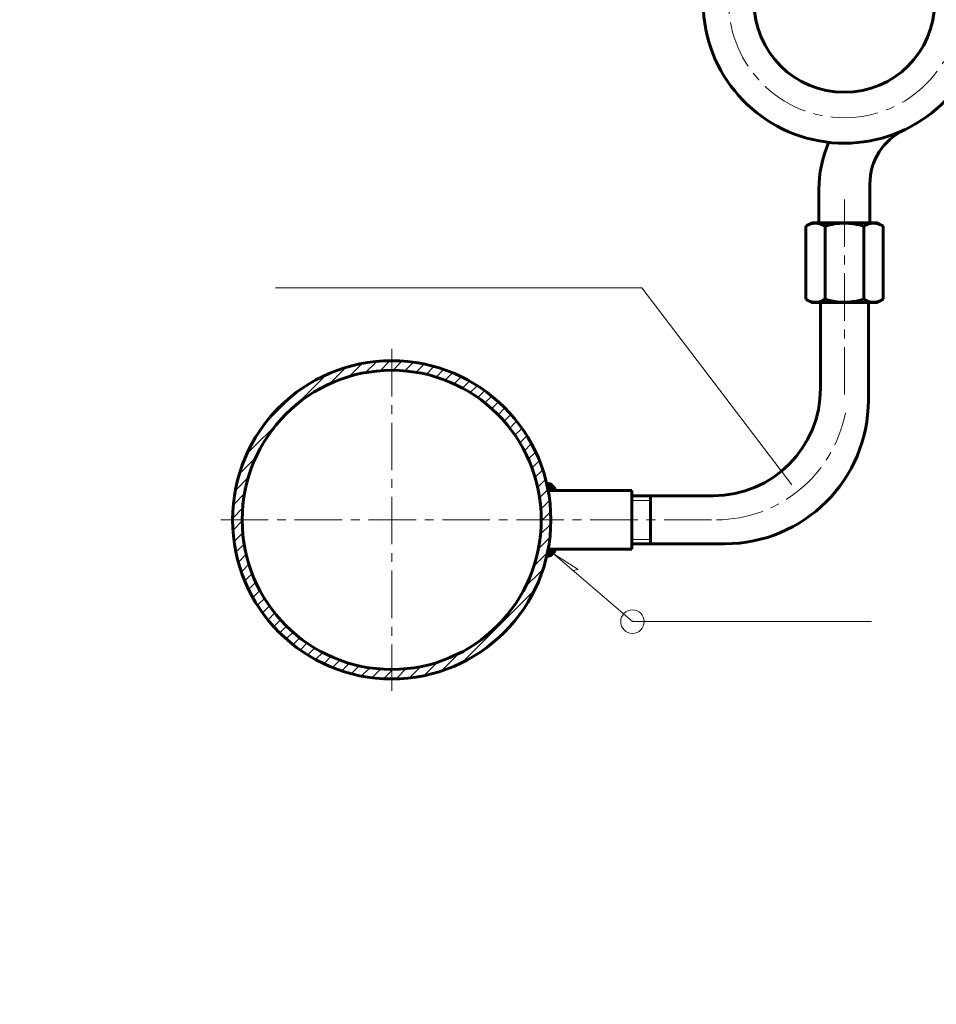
# Model space of a CAD drawing. Header units: millimetres. Extents: x 0 to 840, y 0 to 297.
# Tile 3 of 8: x 414 to 569, y 0 to 168. Entities that reach past the tile are written whole.
import ezdxf

# ---------------------------------------------------------------- set-up
doc = ezdxf.new("R2010")
doc.units = ezdxf.units.MM
for name, pattern in [('K5LT_AXLED', [12.574862, 8.074862, -1.5, 1.5, -1.5]), ('K5LT_BASIC', [0]), ('K5LT_THIN', [0])]:
    doc.linetypes.add(name, pattern=pattern)
for name, color, linetype, true_color in [('FOR', 7, 'Continuous', 0xffffff), ('G', 3, 'Continuous', 0x00ff00), ('OSI', 2, 'Continuous', 0xffff00), ('R', 1, 'Continuous', 0xff0000), ('WELDING', 7, 'Continuous', 0xffffff)]:
    doc.layers.add(name, color=color, linetype=linetype, true_color=true_color)
doc.layers.add('Системный слой', color=7, linetype='Continuous')
doc.styles.add('KTEXTSTYLE', font='GOST_AU.SHX', dxfattribs={"width": 0.96, "height": 5})

# ---------------------------------------------------------------- blocks, each defined once
blk = doc.blocks.new('U28')
at = {"layer": 'FOR'}
blk.add_hatch(color=7, dxfattribs=at).paths.add_polyline_path([(503.2, 88.67), (503.41, 87.45), (504.63, 87.45), (504.05, 88.36)])
at = {"layer": 'G', "color": 5, "linetype": 'K5LT_BASIC', "lineweight": 60, "true_color": 0x0000ff}
blk.add_line((503.41, 87.45), (504.63, 87.45), dxfattribs=at)
blk.add_arc((503.13, 87.13), 1.54, 11.8278, 87.4021, dxfattribs=at)
blk = doc.blocks.new('U29')
at = {"layer": 'FOR'}
blk.add_hatch(color=7, dxfattribs=at).paths.add_polyline_path([(503.2, 76.21), (504.2, 76.65), (504.63, 77.43), (503.41, 77.43)])
at = {"layer": 'G', "color": 5, "linetype": 'K5LT_BASIC', "lineweight": 60, "true_color": 0x0000ff}
blk.add_line((503.41, 77.43), (504.63, 77.43), dxfattribs=at)
blk.add_arc((503.13, 77.75), 1.54, 272.5979, 348.1722, dxfattribs=at)
blk = doc.blocks.new('U31')
at = {"layer": 'FOR', "color": 7, "linetype": 'K5LT_THIN', "lineweight": 18}
for p, q in [((504.28, 76.73), (508.5, 73.97)), ((517.76, 65.12), (504.28, 76.73)), ((508.5, 73.97), (507.69, 73.8)), ((517.76, 65.12), (558.46, 65.12))]:
    blk.add_line(p, q, dxfattribs=at)
blk.add_arc((517.76, 65.12), 2, 0, 360, dxfattribs=at)
blk = doc.blocks.new('U32')
at = {"layer": 'FOR', "color": 7, "linetype": 'K5LT_THIN', "lineweight": 18}
for q in [(457.02, 121.92), (544.88, 88.41)]:
    blk.add_line((519.34, 121.92), q, dxfattribs=at)
blk = doc.blocks.new('U26')
at = {"layer": 'FOR'}
h = blk.add_hatch(dxfattribs=at)
h.set_pattern_fill('', angle=45, style=0, pattern_type=0)
h.set_pattern_definition([(45, (0, 0), (-1.06066, 1.06066), [])])
h.paths.add_polyline_path([(503.36, 87.73), (502.06, 92.2), (500.02, 96.38), (497.29, 100.14), (493.96, 103.39), (490.12, 106.02), (485.89, 107.95), (481.39, 109.13), (476.76, 109.52), (472.13, 109.12), (467.63, 107.92), (463.41, 105.98), (459.58, 103.34), (456.25, 100.09), (453.54, 96.32), (451.51, 92.13), (450.22, 87.66), (449.72, 83.04), (450.02, 78.4), (451.1, 73.88), (452.95, 69.61), (455.49, 65.72), (458.67, 62.32), (462.38, 59.51), (466.51, 57.39), (470.95, 56), (475.56, 55.39), (480.21, 55.57), (484.75, 56.55), (489.06, 58.3), (493.01, 60.75), (496.49, 63.85), (499.38, 67.49), (501.6, 71.57), (503.1, 75.98), (503.81, 80.57), (503.88, 82.44), (503.48, 87.07)])
h.paths.add_polyline_path([(502.25, 82.44), (501.85, 77.95), (500.66, 73.6), (498.73, 69.53), (496.11, 65.86), (492.88, 62.71), (489.15, 60.19), (485.03, 58.35), (480.65, 57.28), (476.15, 56.99), (471.67, 57.51), (467.35, 58.8), (463.33, 60.84), (459.73, 63.55), (456.67, 66.86), (454.24, 70.65), (452.51, 74.82), (451.55, 79.22), (451.37, 83.73), (452, 88.19), (453.4, 92.48), (455.54, 96.44), (458.35, 99.97), (461.73, 102.95), (465.58, 105.29), (469.79, 106.91), (474.22, 107.76), (478.73, 107.82), (483.17, 107.08), (487.42, 105.57), (491.33, 103.33), (494.79, 100.44), (497.68, 96.98), (499.92, 93.07), (501.44, 88.82), (502.18, 84.38)])
at = {"layer": 'G', "color": 5, "linetype": 'K5LT_BASIC', "lineweight": 60, "true_color": 0x0000ff}
for p, q in [((558.16, 132.98), (558.16, 139.58)), ((549.49, 132.98), (549.49, 138.63)), ((548.22, 132.98), (547.24, 132.42)), ((547.24, 119.98), (547.24, 132.42)), ((548.22, 132.98), (553.82, 132.98)), ((550.53, 119.98), (550.53, 132.42)), ((553.82, 132.98), (559.43, 132.98)), ((557.12, 119.98), (557.12, 132.42)), ((559.43, 132.98), (560.41, 132.42)), ((560.41, 119.98), (560.41, 132.42)), ((548.22, 119.41), (547.24, 119.98)), ((548.22, 119.41), (553.82, 119.41)), ((549.75, 104.84), (549.75, 119.41)), ((553.82, 119.41), (553.82, 119.47)), ((553.82, 119.41), (559.43, 119.41)), ((557.9, 102.8), (557.9, 119.41)), ((559.43, 119.41), (560.41, 119.98)), ((503.41, 87.45), (504.63, 87.45)), ((503.41, 87.45), (517.67, 87.45)), ((517.67, 87.45), (517.67, 77.43)), ((517.67, 86.51), (531.51, 86.51)), ((520.85, 86.51), (520.85, 78.37)), ((503.41, 77.43), (517.67, 77.43)), ((517.67, 78.37), (533.46, 78.37))]:
    blk.add_line(p, q, dxfattribs=at)
for centre, radius in [((553.82, 170.55), 15.35), ((476.8, 82.44), 27.08), ((476.8, 82.44), 25.45)]:
    blk.add_circle(centre, radius, dxfattribs=at)
for centre, radius, start, end in [((553.82, 170.55), 24.02, 99.0917, 65.5212), ((568.34, 139.58), 10.18, 115.1124, 180), ((569.85, 138.63), 20.36, 156.7298, 180), ((531.43, 104.84), 18.33, 270.2742, 359.9995), ((533.46, 102.8), 24.44, 270, 0)]:
    blk.add_arc(centre, radius, start, end, dxfattribs=at)
at = {"layer": 'OSI', "color": 30, "linetype": 'K5LT_AXLED', "lineweight": 18, "true_color": 0xff8000}
for p, q in [((553.82, 136.97), (553.82, 102.97)), ((476.8, 111.52), (476.8, 53.36)), ((447.71, 82.44), (531.21, 82.44))]:
    blk.add_line(p, q, dxfattribs=at)
blk.add_circle((553.82, 170.55), 19.69, dxfattribs=at)
blk.add_arc((531.93, 104.91), 22.47, 270.2742, 349, dxfattribs=at)
at = {"layer": 'R', "color": 7, "linetype": 'K5LT_THIN', "lineweight": 18}
for p, q in [((517.67, 85.76), (520.85, 85.76)), ((517.67, 79.12), (520.85, 79.12))]:
    blk.add_line(p, q, dxfattribs=at)
at = {"layer": 'WELDING', "color": 5, "linetype": 'K5LT_BASIC', "lineweight": 60, "true_color": 0x0000ff}
for points, knots in [([(550.53, 132.42), (550.26, 132.57), (549.99, 132.7), (549.45, 132.88), (549.17, 132.93), (548.75, 132.93), (548.61, 132.92), (548.33, 132.87), (548.19, 132.83), (547.78, 132.7), (547.51, 132.57), (547.24, 132.42)], [0.00000024, 0.00000024, 0.00000024, 0.00000024, 0.00408188, 0.00408188, 0.00816352, 0.00816352, 0.01020434, 0.01020434, 0.01224516, 0.01224516, 0.01632681, 0.01632681, 0.01632681, 0.01632681]), ([(553.82, 132.93), (553.27, 132.93), (552.72, 132.88), (551.89, 132.75), (551.62, 132.69), (551.07, 132.57), (550.8, 132.5), (550.53, 132.42)], [0.014108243, 0.014108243, 0.014108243, 0.014108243, 0.018186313, 0.018186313, 0.020225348, 0.020225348, 0.022264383, 0.022264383, 0.022264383, 0.022264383]), ([(557.12, 132.42), (556.58, 132.57), (556.04, 132.7), (555.22, 132.83), (554.94, 132.87), (554.38, 132.92), (554.1, 132.93), (553.82, 132.93)], [0.005947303, 0.005947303, 0.005947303, 0.005947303, 0.010027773, 0.010027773, 0.012068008, 0.012068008, 0.014108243, 0.014108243, 0.014108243, 0.014108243]), ([(560.41, 132.42), (560.14, 132.57), (559.87, 132.7), (559.32, 132.88), (559.05, 132.93), (558.63, 132.93), (558.48, 132.92), (558.21, 132.87), (558.07, 132.83), (557.66, 132.7), (557.39, 132.57), (557.12, 132.42)], [0.00000024, 0.00000024, 0.00000024, 0.00000024, 0.00408188, 0.00408188, 0.00816352, 0.00816352, 0.01020434, 0.01020434, 0.01224516, 0.01224516, 0.01632681, 0.01632681, 0.01632681, 0.01632681]), ([(547.24, 119.98), (547.51, 119.82), (547.78, 119.69), (548.33, 119.52), (548.6, 119.47), (549.02, 119.47), (549.16, 119.48), (549.44, 119.52), (549.58, 119.56), (549.99, 119.69), (550.26, 119.82), (550.53, 119.98)], [0.00000024, 0.00000024, 0.00000024, 0.00000024, 0.00408188, 0.00408188, 0.00816352, 0.00816352, 0.01020434, 0.01020434, 0.01224516, 0.01224516, 0.01632681, 0.01632681, 0.01632681, 0.01632681]), ([(550.53, 119.98), (550.8, 119.9), (551.07, 119.83), (551.62, 119.7), (551.89, 119.65), (552.72, 119.51), (553.27, 119.47), (553.82, 119.47)], [0.014400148, 0.014400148, 0.014400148, 0.014400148, 0.016444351, 0.016444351, 0.018488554, 0.018488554, 0.02257696, 0.02257696, 0.02257696, 0.02257696]), ([(553.82, 119.47), (554.1, 119.47), (554.38, 119.48), (554.94, 119.53), (555.22, 119.56), (556.04, 119.69), (556.58, 119.82), (557.12, 119.98)], [0.02257696, 0.02257696, 0.02257696, 0.02257696, 0.024622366, 0.024622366, 0.026667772, 0.026667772, 0.030758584, 0.030758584, 0.030758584, 0.030758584]), ([(557.12, 119.98), (557.39, 119.82), (557.66, 119.69), (558.2, 119.52), (558.48, 119.47), (558.9, 119.47), (559.04, 119.48), (559.32, 119.52), (559.46, 119.56), (559.87, 119.69), (560.14, 119.82), (560.41, 119.98)], [0.00000024, 0.00000024, 0.00000024, 0.00000024, 0.00408188, 0.00408188, 0.00816352, 0.00816352, 0.01020434, 0.01020434, 0.01224516, 0.01224516, 0.01632681, 0.01632681, 0.01632681, 0.01632681])]:
    blk.add_open_spline(points, degree=3, knots=knots, dxfattribs=at)
at = {"layer": 'FOR'}
for name in ['U32', 'U31']:
    blk.add_blockref(name, (0, 0), dxfattribs=at)
at = {"layer": 'Системный слой'}
for name in ['U28', 'U29']:
    blk.add_blockref(name, (0, 0), dxfattribs=at)

msp = doc.modelspace()

# ---------------------------------------------------------------- block references
at = {"layer": 'Системный слой'}
msp.add_blockref('U26', (0, 0), dxfattribs=at)

doc.saveas('drawing.dxf')
